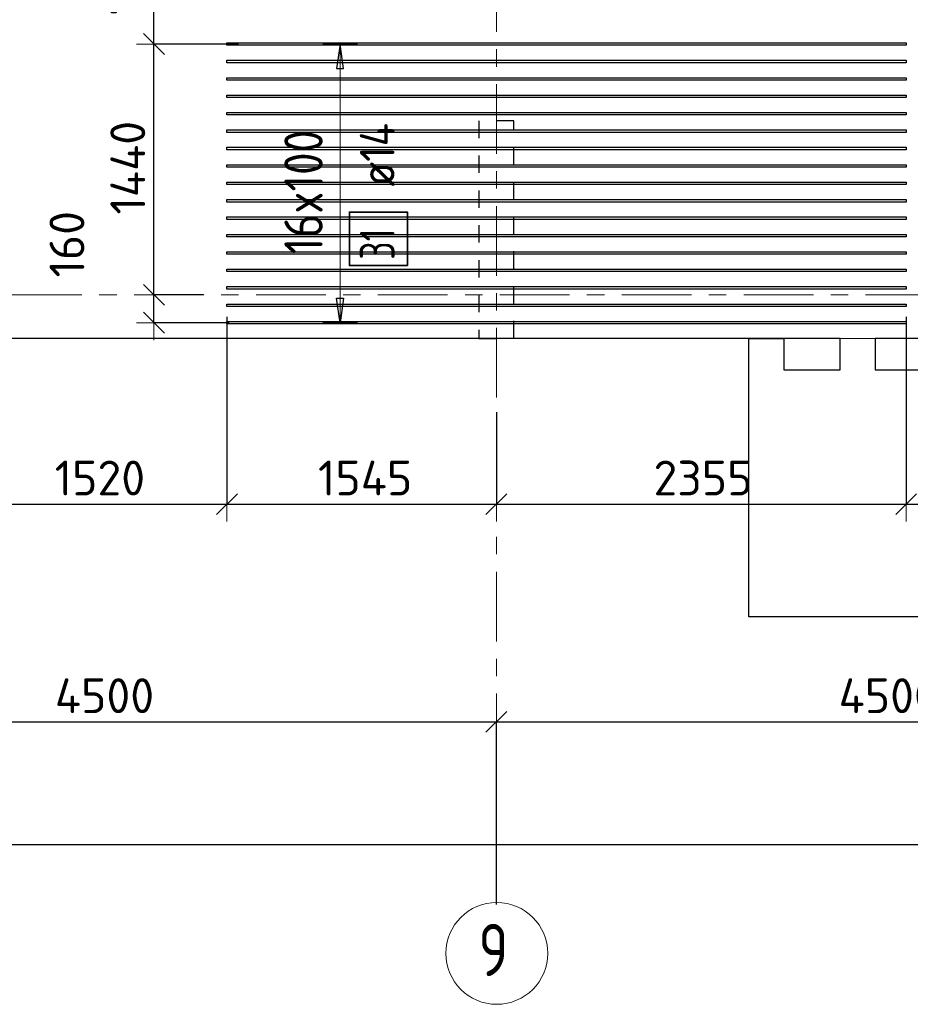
# Model space of a CAD drawing. Header units: metres. Extents: x -38 to 97, y -15 to 21.
# Tile 18 of 256: x 21.21 to 26.33, y -4.07 to 1.58. Entities that reach past the tile are written whole.
import ezdxf

# ---------------------------------------------------------------- set-up
doc = ezdxf.new("R2010")
doc.units = ezdxf.units.M
doc.header["$PDMODE"] = 65
for name, pattern in [('______11', [0.5, 0.4, -0.05, 0, -0.05]), ('______2', [0.0405, 0.03, -0.0105]), ('______5', [1.1, 0.8, -0.1, 0.1, -0.1])]:
    doc.linetypes.add(name, pattern=pattern)
for name, color, linetype, lineweight in [('XR$2$Осевая линия (1)', 7, '______5', 13), ('XR$2$Размерная линия (1)', 7, 'Continuous', 13), ('XR$6$Перекрытие (1)', 7, 'Continuous', 35), ('XR$6$Размерная линия (1)', 7, 'Continuous', 13)]:
    doc.layers.add(name, color=color, linetype=linetype, lineweight=lineweight)
doc.layers.add('XR$6$Арм.стержн.Доп. Арм верхн.зоны Х', color=7, linetype='Continuous', lineweight=35, true_color=0x8c8cff)
doc.layers.add('XR$7$Стена_ бетон несущ.', color=7, linetype='Continuous', lineweight=70, true_color=0xb4b496)
doc.styles.add('ISOCPEUR', font='txt')
doc.dimstyles.new('DIMSTYLE_3', dxfattribs={"dimtxt": 0.2, "dimasz": 0.2, "dimexe": 0, "dimexo": 0, "dimgap": 0.1, "dimtad": 2, "dimdec": 0, "dimlfac": 1000, "dimrnd": 5, "dimzin": 12, "dimdsep": 46, "dimtxsty": 'ISOCPEUR', "dimblk1": 'ALL_ML_STRICH', "dimblk2": 'ALL_ML_STRICH', "dimsah": 1, "dimcen": 0, "dimclrd": 7, "dimclre": 256, "dimclrt": 7, "dimadec": 0, "dimazin": 0, "dimtfac": 1, "dimtdec": 0, "dimtix": 1, "dimtmove": 2, "dimatfit": 3, "dimfxl": 0, "dimtzin": 0, "dimlwd": 0, "dimlwe": -3, "dimarcsym": 0})
doc.dimstyles.new('DIMSTYLE_36', dxfattribs={"dimtxt": 0.2, "dimasz": 0.2, "dimexe": 0, "dimexo": 0, "dimgap": 0.1, "dimtad": 2, "dimdec": 0, "dimlfac": 1000, "dimrnd": 5, "dimzin": 12, "dimdsep": 46, "dimtxsty": 'ISOCPEUR', "dimblk1": 'ALL_ML_STRICH', "dimblk2": 'ALL_ML_STRICH', "dimsah": 1, "dimcen": 0, "dimclrd": 7, "dimclre": 256, "dimclrt": 7, "dimadec": 0, "dimazin": 0, "dimtfac": 1, "dimtdec": 0, "dimtix": 1, "dimtmove": 2, "dimatfit": 3, "dimfxl": 0, "dimtvp": 1.2, "dimtzin": 0, "dimlwd": 0, "dimlwe": -3, "dimarcsym": 0})

# ---------------------------------------------------------------- blocks, each defined once
blk = doc.blocks.new('ALL_ML_STRICH')
at = {"color": 0, "linetype": 'ByBlock', "lineweight": -2}
for p, q in [((-0.3, -0.3), (0.3, 0.3)), ((0, -0.5), (0, 0.5)), ((-1, 0), (0.5, 0))]:
    blk.add_line(p, q, dxfattribs=at)
blk = doc.blocks.new('*D12')
at = {"layer": 'DEFPOINTS', "color": 7, "linetype": 'Continuous', "lineweight": 13, "transparency": 33554687}
for p in [(0.5, -3.1033), (0.5, -3.1563), (61.6, -3.1401)]:
    blk.add_point(p, dxfattribs=at)
at = {"layer": 'XR$2$Размерная линия (1)', "color": 9, "linetype": 'Continuous', "lineweight": -2, "true_color": 0xc7c7c7, "transparency": 33554687}
for p, q in [((0.5, -3.1233), (0.5, -3.1563)), ((61.6, -3.1563), (61.6, -3.1563))]:
    blk.add_line(p, q, dxfattribs=at)
at = {"layer": 'XR$2$Размерная линия (1)', "color": 7, "linetype": 'Continuous', "lineweight": -2, "transparency": 33554687}
blk.add_line((0.5, -3.1563), (61.6, -3.1563), dxfattribs=at)
at = {"layer": 'XR$2$Размерная линия (1)', "color": 7, "linetype": 'Continuous', "lineweight": 13, "transparency": 33554687, "xscale": 0.2, "yscale": 0.2, "zscale": 0.2, "rotation": 180}
blk.add_blockref('ALL_ML_STRICH', (0.5, -3.1563), dxfattribs=at)
at = {"layer": 'XR$2$Размерная линия (1)', "color": 7, "linetype": 'Continuous', "lineweight": 13, "transparency": 33554687, "xscale": 0.2, "yscale": 0.2, "zscale": 0.2}
blk.add_blockref('ALL_ML_STRICH', (61.6, -3.1563), dxfattribs=at)
at = {"layer": 'XR$2$Размерная линия (1)', "color": 7, "linetype": 'Continuous', "lineweight": 13, "transparency": 33554687, "insert": (31.1, -3.0063), "char_height": 0.2, "width": 1, "attachment_point": 5, "style": 'ISOCPEUR'}
blk.add_mtext('\\A1;{61100}', dxfattribs=at)
blk = doc.blocks.new('*D17')
at = {"layer": 'DEFPOINTS', "color": 7, "linetype": 'Continuous', "lineweight": 13, "transparency": 33554687}
for p in [(19.45, -2.452), (23.95, -3.5208), (19.45, -3.6075)]:
    blk.add_point(p, dxfattribs=at)
at = {"layer": 'XR$2$Размерная линия (1)', "color": 9, "linetype": 'Continuous', "lineweight": -2, "true_color": 0xc7c7c7, "transparency": 33554687}
for p, q in [((19.45, -3.5875), (19.45, -2.452)), ((23.95, -3.5008), (23.95, -2.452))]:
    blk.add_line(p, q, dxfattribs=at)
at = {"layer": 'XR$2$Размерная линия (1)', "color": 7, "linetype": 'Continuous', "lineweight": -2, "transparency": 33554687}
blk.add_line((19.45, -2.452), (23.95, -2.452), dxfattribs=at)
at = {"layer": 'XR$2$Размерная линия (1)', "color": 7, "linetype": 'Continuous', "lineweight": 13, "transparency": 33554687, "xscale": 0.2, "yscale": 0.2, "zscale": 0.2, "rotation": 180}
blk.add_blockref('ALL_ML_STRICH', (19.45, -2.452), dxfattribs=at)
at = {"layer": 'XR$2$Размерная линия (1)', "color": 7, "linetype": 'Continuous', "lineweight": 13, "transparency": 33554687, "xscale": 0.2, "yscale": 0.2, "zscale": 0.2}
blk.add_blockref('ALL_ML_STRICH', (23.95, -2.452), dxfattribs=at)
at = {"layer": 'XR$2$Размерная линия (1)', "color": 7, "linetype": 'Continuous', "lineweight": 13, "transparency": 33554687, "insert": (21.7, -2.302), "char_height": 0.2, "width": 0.8, "attachment_point": 5, "style": 'ISOCPEUR'}
blk.add_mtext('\\A1;{4500}', dxfattribs=at)
blk = doc.blocks.new('*D18')
at = {"layer": 'DEFPOINTS', "color": 7, "linetype": 'Continuous', "lineweight": 13, "transparency": 33554687}
for p in [(23.95, -2.452), (23.95, -3.5208), (28.45, -3.6233)]:
    blk.add_point(p, dxfattribs=at)
at = {"layer": 'XR$2$Размерная линия (1)', "color": 9, "linetype": 'Continuous', "lineweight": -2, "true_color": 0xc7c7c7, "transparency": 33554687}
for p, q in [((23.95, -3.5008), (23.95, -2.452)), ((28.45, -3.6033), (28.45, -2.452))]:
    blk.add_line(p, q, dxfattribs=at)
at = {"layer": 'XR$2$Размерная линия (1)', "color": 7, "linetype": 'Continuous', "lineweight": -2, "transparency": 33554687}
blk.add_line((23.95, -2.452), (28.45, -2.452), dxfattribs=at)
at = {"layer": 'XR$2$Размерная линия (1)', "color": 7, "linetype": 'Continuous', "lineweight": 13, "transparency": 33554687, "xscale": 0.2, "yscale": 0.2, "zscale": 0.2, "rotation": 180}
blk.add_blockref('ALL_ML_STRICH', (23.95, -2.452), dxfattribs=at)
at = {"layer": 'XR$2$Размерная линия (1)', "color": 7, "linetype": 'Continuous', "lineweight": 13, "transparency": 33554687, "xscale": 0.2, "yscale": 0.2, "zscale": 0.2}
blk.add_blockref('ALL_ML_STRICH', (28.45, -2.452), dxfattribs=at)
at = {"layer": 'XR$2$Размерная линия (1)', "color": 7, "linetype": 'Continuous', "lineweight": 13, "transparency": 33554687, "insert": (26.2, -2.302), "char_height": 0.2, "width": 0.8, "attachment_point": 5, "style": 'ISOCPEUR'}
blk.add_mtext('\\A1;{4500}', dxfattribs=at)
blk = doc.blocks.new('*D1095')
at = {"layer": 'DEFPOINTS', "color": 7, "linetype": 'Continuous', "lineweight": 13, "transparency": 33554687}
for p in [(22.2892, 0), (21.9837, -0.1598), (22.4362, -0.1598)]:
    blk.add_point(p, dxfattribs=at)
at = {"layer": 'XR$6$Размерная линия (1)', "color": 9, "linetype": 'Continuous', "lineweight": -2, "true_color": 0xc7c7c7, "transparency": 33554687}
for p, q in [((22.2692, 0), (21.9837, 0)), ((22.4162, -0.1598), (21.9837, -0.1598))]:
    blk.add_line(p, q, dxfattribs=at)
at = {"layer": 'XR$6$Размерная линия (1)', "color": 7, "linetype": 'Continuous', "lineweight": -2, "transparency": 33554687}
blk.add_line((21.9837, -0.1598), (21.9837, 0), dxfattribs=at)
at = {"layer": 'XR$6$Размерная линия (1)', "color": 7, "linetype": 'Continuous', "lineweight": 13, "transparency": 33554687, "xscale": 0.2, "yscale": 0.2, "zscale": 0.2}
for p, rotation in [((21.9837, 0), 90), ((21.9837, -0.1598), 270)]:
    blk.add_blockref('ALL_ML_STRICH', p, dxfattribs=dict(at, rotation=rotation))
at = {"layer": 'XR$6$Размерная линия (1)', "color": 7, "linetype": 'Continuous', "lineweight": 13, "transparency": 33554687, "insert": (21.4843, 0.2906), "char_height": 0.2, "width": 0.6, "attachment_point": 5, "rotation": 90, "style": 'ISOCPEUR'}
blk.add_mtext('\\A1;{160}', dxfattribs=at)
blk = doc.blocks.new('*D1096')
at = {"layer": 'DEFPOINTS', "color": 7, "linetype": 'Continuous', "lineweight": 13, "transparency": 33554687}
for p in [(22.4898, 1.4402), (21.9837, 0), (22.2892, 0)]:
    blk.add_point(p, dxfattribs=at)
at = {"layer": 'XR$6$Размерная линия (1)', "color": 9, "linetype": 'Continuous', "lineweight": -2, "true_color": 0xc7c7c7, "transparency": 33554687}
for p, q in [((22.4698, 1.4402), (21.9837, 1.4402)), ((22.2692, 0), (21.9837, 0))]:
    blk.add_line(p, q, dxfattribs=at)
at = {"layer": 'XR$6$Размерная линия (1)', "color": 7, "linetype": 'Continuous', "lineweight": -2, "transparency": 33554687}
blk.add_line((21.9837, 0), (21.9837, 1.4402), dxfattribs=at)
at = {"layer": 'XR$6$Размерная линия (1)', "color": 7, "linetype": 'Continuous', "lineweight": 13, "transparency": 33554687, "xscale": 0.2, "yscale": 0.2, "zscale": 0.2}
for p, rotation in [((21.9837, 1.4402), 90), ((21.9837, 0), 270)]:
    blk.add_blockref('ALL_ML_STRICH', p, dxfattribs=dict(at, rotation=rotation))
at = {"layer": 'XR$6$Размерная линия (1)', "color": 7, "linetype": 'Continuous', "lineweight": 13, "transparency": 33554687, "insert": (21.8337, 0.7301), "char_height": 0.2, "width": 0.8, "attachment_point": 5, "rotation": 90, "style": 'ISOCPEUR'}
blk.add_mtext('\\A1;{1440}', dxfattribs=at)
blk = doc.blocks.new('*D1097')
at = {"layer": 'DEFPOINTS', "color": 7, "linetype": 'Continuous', "lineweight": 13, "transparency": 33554687}
for p in [(22.5591, 2.1652), (21.9837, 1.4402), (22.4898, 1.4402)]:
    blk.add_point(p, dxfattribs=at)
at = {"layer": 'XR$6$Размерная линия (1)', "color": 9, "linetype": 'Continuous', "lineweight": -2, "true_color": 0xc7c7c7, "transparency": 33554687}
for p, q in [((22.5391, 2.1652), (21.9837, 2.1652)), ((22.4698, 1.4402), (21.9837, 1.4402))]:
    blk.add_line(p, q, dxfattribs=at)
at = {"layer": 'XR$6$Размерная линия (1)', "color": 7, "linetype": 'Continuous', "lineweight": -2, "transparency": 33554687}
blk.add_line((21.9837, 1.4402), (21.9837, 2.1652), dxfattribs=at)
at = {"layer": 'XR$6$Размерная линия (1)', "color": 7, "linetype": 'Continuous', "lineweight": 13, "transparency": 33554687, "xscale": 0.2, "yscale": 0.2, "zscale": 0.2}
for p, rotation in [((21.9837, 2.1652), 90), ((21.9837, 1.4402), 270)]:
    blk.add_blockref('ALL_ML_STRICH', p, dxfattribs=dict(at, rotation=rotation))
at = {"layer": 'XR$6$Размерная линия (1)', "color": 7, "linetype": 'Continuous', "lineweight": 13, "transparency": 33554687, "insert": (21.8337, 1.8127), "char_height": 0.2, "width": 0.6, "attachment_point": 5, "rotation": 90, "style": 'ISOCPEUR'}
blk.add_mtext('\\A1;{725}', dxfattribs=at)
blk = doc.blocks.new('*D1200')
at = {"layer": 'DEFPOINTS', "color": 7, "linetype": 'Continuous', "lineweight": 13, "transparency": 33554687}
for p in [(20.8841, -0.0979), (22.4029, -0.1062), (20.8841, -1.2018)]:
    blk.add_point(p, dxfattribs=at)
at = {"layer": 'XR$6$Размерная линия (1)', "color": 9, "linetype": 'Continuous', "lineweight": -2, "true_color": 0xc7c7c7, "transparency": 33554687}
for p, q in [((20.8841, -0.1179), (20.8841, -1.2018)), ((22.4029, -0.1262), (22.4029, -1.2018))]:
    blk.add_line(p, q, dxfattribs=at)
at = {"layer": 'XR$6$Размерная линия (1)', "color": 7, "linetype": 'Continuous', "lineweight": -2, "transparency": 33554687}
blk.add_line((20.8841, -1.2018), (22.4029, -1.2018), dxfattribs=at)
at = {"layer": 'XR$6$Размерная линия (1)', "color": 7, "linetype": 'Continuous', "lineweight": 13, "transparency": 33554687, "xscale": 0.2, "yscale": 0.2, "zscale": 0.2, "rotation": 180}
blk.add_blockref('ALL_ML_STRICH', (20.8841, -1.2018), dxfattribs=at)
at = {"layer": 'XR$6$Размерная линия (1)', "color": 7, "linetype": 'Continuous', "lineweight": 13, "transparency": 33554687, "xscale": 0.2, "yscale": 0.2, "zscale": 0.2}
blk.add_blockref('ALL_ML_STRICH', (22.4029, -1.2018), dxfattribs=at)
at = {"layer": 'XR$6$Размерная линия (1)', "color": 7, "linetype": 'Continuous', "lineweight": 13, "transparency": 33554687, "insert": (21.6735, -1.0518), "char_height": 0.2, "width": 0.8, "attachment_point": 5, "style": 'ISOCPEUR'}
blk.add_mtext('\\A1;{1520}', dxfattribs=at)
blk = doc.blocks.new('*D1201')
at = {"layer": 'DEFPOINTS', "color": 7, "linetype": 'Continuous', "lineweight": 13, "transparency": 33554687}
for p in [(22.4029, -0.1062), (23.95, -0.6533), (22.4029, -1.2018)]:
    blk.add_point(p, dxfattribs=at)
at = {"layer": 'XR$6$Размерная линия (1)', "color": 9, "linetype": 'Continuous', "lineweight": -2, "true_color": 0xc7c7c7, "transparency": 33554687}
for p, q in [((22.4029, -0.1262), (22.4029, -1.2018)), ((23.95, -0.6733), (23.95, -1.2018))]:
    blk.add_line(p, q, dxfattribs=at)
at = {"layer": 'XR$6$Размерная линия (1)', "color": 7, "linetype": 'Continuous', "lineweight": -2, "transparency": 33554687}
blk.add_line((22.4029, -1.2018), (23.95, -1.2018), dxfattribs=at)
at = {"layer": 'XR$6$Размерная линия (1)', "color": 7, "linetype": 'Continuous', "lineweight": 13, "transparency": 33554687, "xscale": 0.2, "yscale": 0.2, "zscale": 0.2, "rotation": 180}
blk.add_blockref('ALL_ML_STRICH', (22.4029, -1.2018), dxfattribs=at)
at = {"layer": 'XR$6$Размерная линия (1)', "color": 7, "linetype": 'Continuous', "lineweight": 13, "transparency": 33554687, "xscale": 0.2, "yscale": 0.2, "zscale": 0.2}
blk.add_blockref('ALL_ML_STRICH', (23.95, -1.2018), dxfattribs=at)
at = {"layer": 'XR$6$Размерная линия (1)', "color": 7, "linetype": 'Continuous', "lineweight": 13, "transparency": 33554687, "insert": (23.1964, -1.0518), "char_height": 0.2, "width": 0.8, "attachment_point": 5, "style": 'ISOCPEUR'}
blk.add_mtext('\\A1;{1545}', dxfattribs=at)
blk = doc.blocks.new('*D1202')
at = {"layer": 'DEFPOINTS', "color": 7, "linetype": 'Continuous', "lineweight": 13, "transparency": 33554687}
for p in [(26.3029, -0.1062), (23.95, -0.6533), (23.95, -1.2018)]:
    blk.add_point(p, dxfattribs=at)
at = {"layer": 'XR$6$Размерная линия (1)', "color": 9, "linetype": 'Continuous', "lineweight": -2, "true_color": 0xc7c7c7, "transparency": 33554687}
for p, q in [((26.3029, -0.1262), (26.3029, -1.2018)), ((23.95, -0.6733), (23.95, -1.2018))]:
    blk.add_line(p, q, dxfattribs=at)
at = {"layer": 'XR$6$Размерная линия (1)', "color": 7, "linetype": 'Continuous', "lineweight": -2, "transparency": 33554687}
blk.add_line((23.95, -1.2018), (26.3029, -1.2018), dxfattribs=at)
at = {"layer": 'XR$6$Размерная линия (1)', "color": 7, "linetype": 'Continuous', "lineweight": 13, "transparency": 33554687, "xscale": 0.2, "yscale": 0.2, "zscale": 0.2, "rotation": 180}
blk.add_blockref('ALL_ML_STRICH', (23.95, -1.2018), dxfattribs=at)
at = {"layer": 'XR$6$Размерная линия (1)', "color": 7, "linetype": 'Continuous', "lineweight": 13, "transparency": 33554687, "xscale": 0.2, "yscale": 0.2, "zscale": 0.2}
blk.add_blockref('ALL_ML_STRICH', (26.3029, -1.2018), dxfattribs=at)
at = {"layer": 'XR$6$Размерная линия (1)', "color": 7, "linetype": 'Continuous', "lineweight": 13, "transparency": 33554687, "insert": (25.1364, -1.0518), "char_height": 0.2, "width": 0.8, "attachment_point": 5, "style": 'ISOCPEUR'}
blk.add_mtext('\\A1;{2355}', dxfattribs=at)
blk = doc.blocks.new('*D1203')
at = {"layer": 'DEFPOINTS', "color": 7, "linetype": 'Continuous', "lineweight": 13, "transparency": 33554687}
for p in [(26.3029, -0.1062), (26.8829, -0.1367), (26.3029, -1.2018)]:
    blk.add_point(p, dxfattribs=at)
at = {"layer": 'XR$6$Размерная линия (1)', "color": 9, "linetype": 'Continuous', "lineweight": -2, "true_color": 0xc7c7c7, "transparency": 33554687}
for p, q in [((26.3029, -0.1262), (26.3029, -1.2018)), ((26.8829, -0.1567), (26.8829, -1.2018))]:
    blk.add_line(p, q, dxfattribs=at)
at = {"layer": 'XR$6$Размерная линия (1)', "color": 7, "linetype": 'Continuous', "lineweight": -2, "transparency": 33554687}
blk.add_line((26.3029, -1.2018), (26.8829, -1.2018), dxfattribs=at)
at = {"layer": 'XR$6$Размерная линия (1)', "color": 7, "linetype": 'Continuous', "lineweight": 13, "transparency": 33554687, "xscale": 0.2, "yscale": 0.2, "zscale": 0.2, "rotation": 180}
blk.add_blockref('ALL_ML_STRICH', (26.3029, -1.2018), dxfattribs=at)
at = {"layer": 'XR$6$Размерная линия (1)', "color": 7, "linetype": 'Continuous', "lineweight": 13, "transparency": 33554687, "xscale": 0.2, "yscale": 0.2, "zscale": 0.2}
blk.add_blockref('ALL_ML_STRICH', (26.8829, -1.2018), dxfattribs=at)
at = {"layer": 'XR$6$Размерная линия (1)', "color": 7, "linetype": 'Continuous', "lineweight": 13, "transparency": 33554687, "insert": (26.6029, -1.0518), "char_height": 0.2, "width": 0.6, "attachment_point": 5, "style": 'ISOCPEUR'}
blk.add_mtext('\\A1;{580}', dxfattribs=at)

msp = doc.modelspace()

# ---------------------------------------------------------------- linework, layer by layer
at = {"layer": 'XR$2$Осевая линия (1)', "color": 253, "linetype": '______11', "lineweight": 13, "true_color": 0xa0a0a0, "transparency": 33554687}
for p, q in [((23.95, -3.39), (23.95, 8.13)), ((-2.63, 0), (62.6, 0))]:
    msp.add_line(p, q, dxfattribs=at)
at = {"layer": 'XR$2$Осевая линия (1)', "color": 7, "linetype": 'Continuous', "lineweight": 13, "transparency": 33554687}
msp.add_circle((23.9524, -3.7819), 0.2924, dxfattribs=at)
at = {"layer": 'XR$6$Арм.стержн.Доп. Арм верхн.зоны Х', "color": 253, "linetype": 'Continuous', "lineweight": -3, "true_color": 0xa0a0a0, "transparency": 33554687}
for p, q in [((23.0527, 1.4402), (22.9527, 1.4402)), ((23.0527, 1.4402), (23.1527, 1.4402)), ((23.0527, -0.1598), (22.9527, -0.1598)), ((23.0527, -0.1598), (23.1527, -0.1598))]:
    msp.add_line(p, q, dxfattribs=at)
at = {"layer": 'XR$6$Арм.стержн.Доп. Арм верхн.зоны Х', "color": 7, "linetype": 'Continuous', "lineweight": 25, "transparency": 33554687}
for p, q in [((23.0527, 1.4402), (23.0327, 1.3002)), ((23.0727, 1.3002), (23.0527, 1.4402)), ((23.0327, 1.3002), (23.0727, 1.3002)), ((23.0527, -0.1598), (23.0327, -0.0198)), ((23.0327, -0.0198), (23.0727, -0.0198)), ((23.0727, -0.0198), (23.0527, -0.1598))]:
    msp.add_line(p, q, dxfattribs=at)
at = {"layer": 'XR$6$Арм.стержн.Доп. Арм верхн.зоны Х', "color": 7, "linetype": 'Continuous', "lineweight": 13, "transparency": 33554687}
for p, q in [((23.0527, 1.4402), (23.0527, 1.4402)), ((23.0527, -0.1598), (23.0527, 1.4402)), ((23.0527, -0.1598), (23.0527, -0.1598))]:
    msp.add_line(p, q, dxfattribs=at)
at = {"layer": 'XR$6$Арм.стержн.Доп. Арм верхн.зоны Х', "color": 7, "linetype": 'Continuous', "lineweight": 25, "transparency": 33554687}
for points in [[(26.3029, 1.4332), (22.4029, 1.4332), (22.4029, 1.4472), (26.3029, 1.4472), (26.3029, 1.4332)], [(26.3029, 1.3332), (22.4029, 1.3332), (22.4029, 1.3472), (26.3029, 1.3472), (26.3029, 1.3332)], [(26.3029, 1.2332), (22.4029, 1.2332), (22.4029, 1.2472), (26.3029, 1.2472), (26.3029, 1.2332)], [(26.3029, 1.1332), (22.4029, 1.1332), (22.4029, 1.1472), (26.3029, 1.1472), (26.3029, 1.1332)], [(26.3029, 1.0332), (22.4029, 1.0332), (22.4029, 1.0472), (26.3029, 1.0472), (26.3029, 1.0332)], [(26.3029, 0.9332), (22.4029, 0.9332), (22.4029, 0.9472), (26.3029, 0.9472), (26.3029, 0.9332)], [(26.3029, 0.8332), (22.4029, 0.8332), (22.4029, 0.8472), (26.3029, 0.8472), (26.3029, 0.8332)], [(26.3029, 0.7332), (22.4029, 0.7332), (22.4029, 0.7472), (26.3029, 0.7472), (26.3029, 0.7332)], [(26.3029, 0.6332), (22.4029, 0.6332), (22.4029, 0.6472), (26.3029, 0.6472), (26.3029, 0.6332)], [(26.3029, 0.5332), (22.4029, 0.5332), (22.4029, 0.5472), (26.3029, 0.5472), (26.3029, 0.5332)], [(26.3029, 0.4332), (22.4029, 0.4332), (22.4029, 0.4472), (26.3029, 0.4472), (26.3029, 0.4332)], [(26.3029, 0.3332), (22.4029, 0.3332), (22.4029, 0.3472), (26.3029, 0.3472), (26.3029, 0.3332)], [(26.3029, 0.2332), (22.4029, 0.2332), (22.4029, 0.2472), (26.3029, 0.2472), (26.3029, 0.2332)], [(26.3029, 0.1332), (22.4029, 0.1332), (22.4029, 0.1472), (26.3029, 0.1472), (26.3029, 0.1332)], [(26.3029, 0.0332), (22.4029, 0.0332), (22.4029, 0.0472), (26.3029, 0.0472), (26.3029, 0.0332)], [(26.3029, -0.0668), (22.4029, -0.0668), (22.4029, -0.0528), (26.3029, -0.0528), (26.3029, -0.0668)], [(26.3029, -0.1668), (22.4029, -0.1668), (22.4029, -0.1528), (26.3029, -0.1528), (26.3029, -0.1668)]]:
    msp.add_lwpolyline(points, dxfattribs=at)
at = {"layer": 'XR$6$Арм.стержн.Доп. Арм верхн.зоны Х', "color": 7, "linetype": 'Continuous', "lineweight": 35, "transparency": 33554687}
msp.add_lwpolyline([(23.4394, 0.1685), (23.4394, 0.4752), (23.106, 0.4752), (23.106, 0.1685), (23.4394, 0.1685)], dxfattribs=at)
at = {"layer": 'XR$6$Перекрытие (1)', "color": 7, "linetype": 'Continuous', "lineweight": 25, "transparency": 33554687}
for p, q in [((25.925, -0.2499), (19.55, -0.2498)), ((25.4, -0.5099), (25.4, -0.2499)), ((25.4, -0.2499), (25.6, -0.2499)), ((25.6, -0.2499), (25.6, -0.4298)), ((25.925, -0.4298), (25.925, -0.2499)), ((26.125, -0.2499), (26.125, -0.4298)), ((26.45, -0.2499), (26.125, -0.2499)), ((25.6, -0.4298), (25.925, -0.4298)), ((26.125, -0.4298), (26.45, -0.4298)), ((25.4, -1.8498), (25.4, -0.5099)), ((28.75, -1.8498), (25.4, -1.8498))]:
    msp.add_line(p, q, dxfattribs=at)
at = {"layer": 'XR$6$Перекрытие (1)', "color": 7, "linetype": '______2', "lineweight": 18, "transparency": 33554687}
for p, q in [((25.925, -0.2499), (26.125, -0.2499)), ((26.125, -0.2499), (25.925, -0.2499))]:
    msp.add_line(p, q, dxfattribs=at)
at = {"layer": 'XR$7$Стена_ бетон несущ.', "color": 253, "linetype": '______2', "lineweight": -3, "true_color": 0xa0a0a0, "transparency": 33554687}
for p, q in [((24.05, 1), (23.85, 1)), ((23.85, 1), (23.85, -0.25)), ((24.05, -0.25), (24.05, 1)), ((23.85, -0.25), (24.05, -0.25))]:
    msp.add_line(p, q, dxfattribs=at)

# ---------------------------------------------------------------- texts
at = {"layer": 'XR$2$Осевая линия (1)', "color": 7, "linetype": 'Continuous', "lineweight": 13, "transparency": 33554687, "insert": (23.8474, -3.9124), "char_height": 0.3, "width": 0.326407, "attachment_point": 7, "style": 'ISOCPEUR'}
msp.add_mtext('\\W0.78;9', dxfattribs=at)
at = {"layer": 'XR$6$Арм.стержн.Доп. Арм верхн.зоны Х', "color": 7, "linetype": 'Continuous', "lineweight": 13, "transparency": 33554687, "insert": (22.9527, 0.2332), "char_height": 0.22, "width": 0.930455, "attachment_point": 7, "rotation": 90, "style": 'ISOCPEUR'}
msp.add_mtext('\\W0.86;16x100', dxfattribs=at)
at = {"layer": 'XR$6$Арм.стержн.Доп. Арм верхн.зоны Х', "color": 7, "linetype": 'Continuous', "lineweight": 25, "transparency": 33554687, "char_height": 0.2, "attachment_point": 7, "rotation": 90, "style": 'ISOCPEUR'}
for s, insert, width in [('\\W0.89; ø14 ', (23.366, 0.5085), 0.769432), ('\\W0.75;31', (23.366, 0.2018), 0.314854)]:
    msp.add_mtext(s, dxfattribs=dict(at, insert=insert, width=width))

# ---------------------------------------------------------------- dimensions: what is measured, and where the dimension line sits
at = {"layer": 'XR$2$Размерная линия (1)', "color": 7, "linetype": 'Continuous', "lineweight": 13, "transparency": 33554687}
for base, p1, p2, picture, middle in [((23.95, -2.452), (19.45, -3.5875), (23.95, -3.5008), '*D17', (21.7, -2.302)), ((28.45, -2.452), (23.95, -3.5008), (28.45, -3.6033), '*D18', (26.2, -2.302)), ((61.6, -3.1563), (0.5, -3.1233), (61.6, -3.1563), '*D12', (31.1, -3.0063))]:
    dim = msp.add_linear_dim(base=base, p1=p1, p2=p2, dimstyle='DIMSTYLE_3', override={"dimpost": '<>', "dimclrd": 7, "dimclre": 9, "dimclrt": 7, "dimlwd": 0, "dimlwe": 65533}, dxfattribs=at)
    dim.commit()
    dim.dimension.update_dxf_attribs({"geometry": picture, "text_midpoint": middle, "dimtype": 160})
at = {"layer": 'XR$6$Размерная линия (1)', "color": 7, "linetype": 'Continuous', "lineweight": 13, "transparency": 33554687}
for base, p1, p2, dimstyle, picture, middle in [((21.9837, 2.1652), (22.4698, 1.4402), (22.5391, 2.1652), 'DIMSTYLE_3', '*D1097', (21.8337, 1.8127)), ((21.9837, 1.4402), (22.2692, 0), (22.4698, 1.4402), 'DIMSTYLE_3', '*D1096', (21.8337, 0.7301)), ((21.9837, 0), (22.4162, -0.1598), (22.2692, 0), 'DIMSTYLE_36', '*D1095', (21.4843, 0.2906))]:
    dim = msp.add_linear_dim(base=base, p1=p1, p2=p2, angle=90, dimstyle=dimstyle, override={"dimpost": '<>', "dimclrd": 7, "dimclre": 9, "dimclrt": 7, "dimlwd": 0, "dimlwe": 65533}, dxfattribs=at)
    dim.commit()
    dim.dimension.update_dxf_attribs({"geometry": picture, "text_midpoint": middle, "dimtype": 160})
for base, p1, p2, picture, middle in [((22.4029, -1.2018), (20.8841, -0.1179), (22.4029, -0.1262), '*D1200', (21.6735, -1.0518)), ((23.95, -1.2018), (22.4029, -0.1262), (23.95, -0.6733), '*D1201', (23.1964, -1.0518)), ((26.3029, -1.2018), (23.95, -0.6733), (26.3029, -0.1262), '*D1202', (25.1364, -1.0518)), ((26.8829, -1.2018), (26.3029, -0.1262), (26.8829, -0.1567), '*D1203', (26.6029, -1.0518))]:
    dim = msp.add_linear_dim(base=base, p1=p1, p2=p2, dimstyle='DIMSTYLE_3', override={"dimpost": '<>', "dimclrd": 7, "dimclre": 9, "dimclrt": 7, "dimlwd": 0, "dimlwe": 65533}, dxfattribs=at)
    dim.commit()
    dim.dimension.update_dxf_attribs({"geometry": picture, "text_midpoint": middle, "dimtype": 160})

doc.saveas('drawing.dxf')
